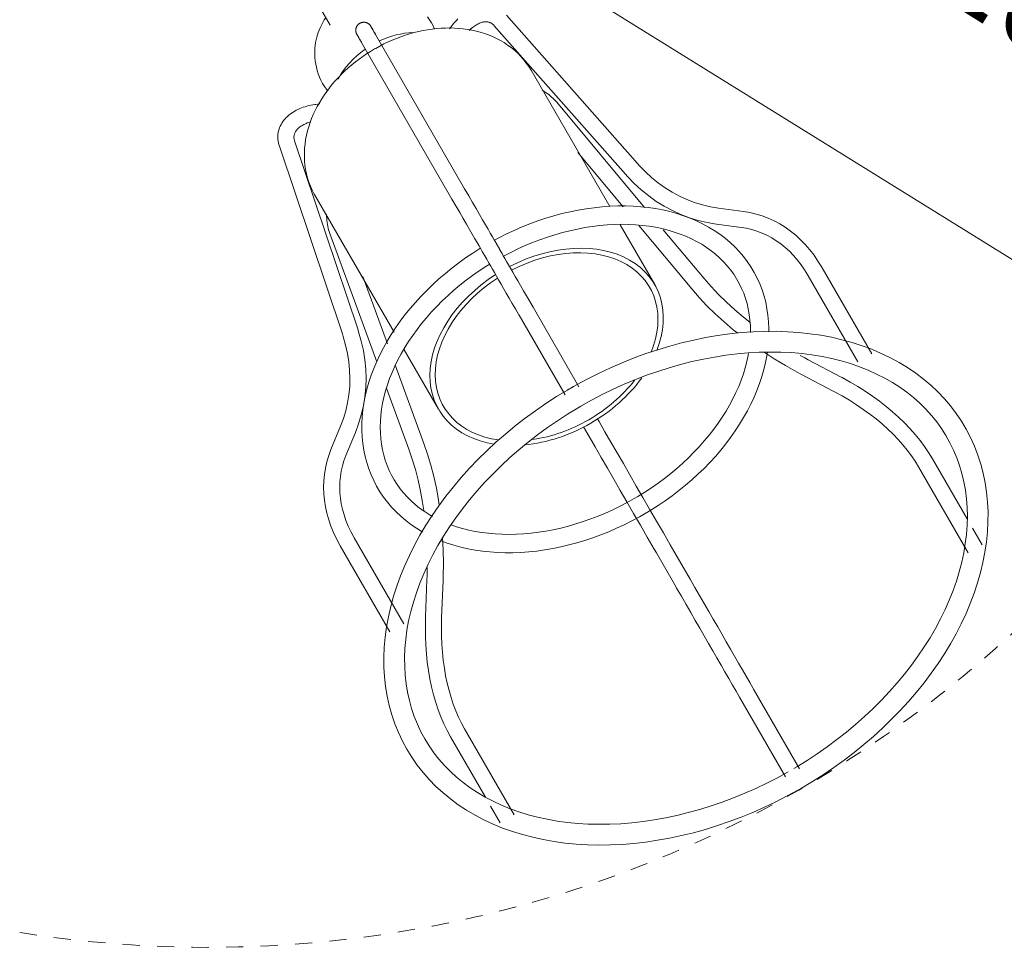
# Model space of a CAD drawing. Header units: millimetres. Extents: x 5734 to 11786, y -2931 to 7544.
# Tile 30 of 41: x 11503 to 11674, y 1908 to 2070. Entities that reach past the tile are written whole.
import ezdxf

# ---------------------------------------------------------------- set-up
doc = ezdxf.new("R2010")
doc.units = ezdxf.units.MM
doc.linetypes.add('Dash', pattern=[6, 3, -3])
doc.layers.add('A-ANNO-DIMS', color=7, linetype='Dash', lineweight=9, true_color=0xd2d2d2)
doc.layers.add('A-ANNO-DIMS-8', color=7, linetype='Continuous', lineweight=9)
doc.layers.add('E-LITE-EQPM', color=7, linetype='Continuous', lineweight=20)
doc.styles.add('Arial_1', font='arial.ttf', dxfattribs={"height": 16})
doc.dimstyles.new('Diameter_-_3mm_Arial_1', dxfattribs={"dimscale": 304.8, "dimtxt": 16.32415, "dimasz": 0, "dimexe": 0.062992, "dimexo": 0, "dimgap": 0.03937, "dimtad": 1, "dimjust": 3, "dimdec": 0, "dimzin": 0, "dimdsep": 46, "dimtxsty": 'Arial_1', "dimblk1": 'NONE', "dimblk2": 'NONE', "dimsah": 1, "dimcen": 0.09, "dimadec": 0, "dimazin": 0, "dimtfac": 1, "dimtdec": 4, "dimtix": 1, "dimtmove": 0, "dimatfit": 2, "dimfxl": 1, "dimtvp": 1, "dimtolj": 1, "dimtzin": 0, "dimarcsym": 2})

# ---------------------------------------------------------------- blocks, each defined once
blk = doc.blocks.new('3371X_LK - LT-513907-Alzado_PDF_kl')
at = {"layer": 'E-LITE-EQPM'}
for p, q in [((7758.78, 2083.58), (7767.34, 2068.74)), ((7820.75, 2044.65), (7797.96, 2070.47)), ((7790.7, 2040.29), (7775.21, 2067.11)), ((7788.52, 2068.63), (7788.07, 2068.06)), ((7795.86, 2068.62), (7818.66, 2042.8)), ((7772.79, 2065.71), (7788.27, 2038.89)), ((7815.93, 2037.17), (7802.24, 2060.87)), ((7765.55, 2055.05), (7764.82, 2054.95)), ((7821.99, 2037.01), (7806.72, 2055.31)), ((7772.12, 2015.93), (7761.16, 2048.58)), ((7758.51, 2047.69), (7769.46, 2015.04)), ((7810.36, 2046.58), (7818.23, 2037.15)), ((7764.68, 2039.18), (7778.44, 2015.34)), ((7839.14, 2036.33), (7834.83, 2036.92)), ((7823.74, 2023.64), (7817.74, 2034.02)), ((7820.95, 2033.9), (7830.16, 2022.86)), ((7832.31, 2024.66), (7825.21, 2033.15)), ((7834.45, 2034.14), (7838.76, 2033.56)), ((7767.26, 2032.52), (7775.45, 2010.2)), ((7793.75, 2029.4), (7794.38, 2028.31)), ((7796.81, 2029.71), (7796.17, 2030.8)), ((7861.46, 2011.61), (7852.83, 2026.55)), ((7777.28, 2013.34), (7773, 2025.01)), ((7850.41, 2025.15), (7859.04, 2010.21)), ((7810.58, 2005.85), (7802.6, 2019.68)), ((7800.17, 2018.28), (7808.16, 2004.45)), ((7780.21, 2012.28), (7786.17, 2001.95)), ((7856.15, 2007.53), (7850.43, 2010.55)), ((7783.64, 1996), (7778.69, 2009.49)), ((7849.12, 2008.08), (7854.84, 2005.06)), ((7777.12, 2005.62), (7781.01, 1995.04)), ((7769.13, 1998.99), (7767.48, 1994.96)), ((7770.07, 1993.9), (7771.72, 1997.93)), ((7869.57, 1991.96), (7878.2, 1977.01)), ((7878.03, 1982.91), (7872, 1993.36)), ((7880.63, 1978.41), (7878.97, 1981.29)), ((7769.1, 1978.21), (7777.73, 1963.26)), ((7780.16, 1964.66), (7771.53, 1979.61)), ((7829.89, 1972.41), (7826.45, 1978.37)), ((7824.02, 1976.97), (7827.46, 1971.01)), ((7784.16, 1972.3), (7783.92, 1965.83)), ((7786.71, 1965.72), (7786.96, 1972.19)), ((7848.91, 1939.46), (7840.93, 1953.29)), ((7838.5, 1951.89), (7846.49, 1938.06)), ((7799.32, 1931.47), (7790.69, 1946.42)), ((7788.27, 1945.02), (7794.31, 1934.55)), ((7795.21, 1932.98), (7796.89, 1930.07))]:
    blk.add_line(p, q, dxfattribs=at)
at = {"layer": 'E-LITE-EQPM', "flags": 128}
for points in [[(7785.46, 2068.03), (7785.21, 2068.58), (7784.93, 2069.12), (7784.62, 2069.65), (7784.27, 2070.16)], [(7766.52, 2069.94), (7766.32, 2069.63), (7766.13, 2069.31), (7765.94, 2068.97), (7765.76, 2068.62), (7765.58, 2068.25), (7765.42, 2067.86), (7765.27, 2067.46), (7765.13, 2067.04), (7765.01, 2066.61), (7764.9, 2066.15), (7764.81, 2065.68), (7764.74, 2065.19), (7764.68, 2064.69), (7764.66, 2064.16), (7764.65, 2063.63), (7764.68, 2063.08), (7764.73, 2062.53), (7764.82, 2061.96), (7764.94, 2061.39), (7765.09, 2060.82), (7765.27, 2060.25), (7765.49, 2059.69), (7765.74, 2059.13), (7766.02, 2058.59), (7766.33, 2058.06), (7766.68, 2057.56), (7766.92, 2057.23)], [(7789.55, 2069.79), (7789.31, 2069.55), (7789.07, 2069.3), (7788.85, 2069.03), (7788.62, 2068.76), (7788.52, 2068.63)], [(7771.97, 2067.12), (7771.95, 2067.17), (7771.92, 2067.22), (7771.9, 2067.27), (7771.88, 2067.32), (7771.86, 2067.38), (7771.84, 2067.43), (7771.83, 2067.48), (7771.81, 2067.54), (7771.8, 2067.59), (7771.8, 2067.65), (7771.79, 2067.7), (7771.79, 2067.76), (7771.79, 2067.82), (7771.79, 2067.87), (7771.79, 2067.93), (7771.79, 2067.98), (7771.8, 2068.04), (7771.81, 2068.09), (7771.82, 2068.15), (7771.84, 2068.2), (7771.85, 2068.26), (7771.87, 2068.31), (7771.89, 2068.36), (7771.92, 2068.41), (7771.94, 2068.46), (7771.97, 2068.51), (7772, 2068.56), (7772.03, 2068.61), (7772.06, 2068.65), (7772.09, 2068.7), (7772.13, 2068.74), (7772.17, 2068.78), (7772.21, 2068.82), (7772.25, 2068.86), (7772.29, 2068.9), (7772.33, 2068.93), (7772.38, 2068.97), (7772.42, 2069), (7772.47, 2069.03), (7772.52, 2069.05), (7772.57, 2069.08), (7772.62, 2069.1), (7772.67, 2069.12), (7772.73, 2069.14), (7772.78, 2069.16), (7772.83, 2069.18), (7772.89, 2069.19), (7772.94, 2069.2), (7773, 2069.21), (7773.05, 2069.22), (7773.11, 2069.22), (7773.17, 2069.22), (7773.22, 2069.22), (7773.28, 2069.22), (7773.33, 2069.21), (7773.39, 2069.21), (7773.44, 2069.2), (7773.5, 2069.19), (7773.55, 2069.17), (7773.61, 2069.16), (7773.66, 2069.14), (7773.71, 2069.12), (7773.76, 2069.1), (7773.81, 2069.07), (7773.86, 2069.05), (7773.91, 2069.02), (7773.96, 2068.99), (7774.01, 2068.96), (7774.05, 2068.92), (7774.09, 2068.89), (7774.14, 2068.85), (7774.18, 2068.81), (7774.21, 2068.77), (7774.25, 2068.73), (7774.29, 2068.69), (7774.32, 2068.64), (7774.35, 2068.59), (7774.38, 2068.55), (7774.4, 2068.52)], [(7795.86, 2068.62), (7795.76, 2068.72), (7795.67, 2068.81), (7795.57, 2068.89), (7795.47, 2068.97), (7795.37, 2069.03), (7795.27, 2069.09), (7795.16, 2069.14), (7795.06, 2069.18), (7794.95, 2069.22), (7794.83, 2069.25), (7794.72, 2069.27), (7794.6, 2069.28), (7794.47, 2069.29), (7794.34, 2069.29), (7794.21, 2069.28), (7794.07, 2069.27), (7793.92, 2069.24), (7793.77, 2069.21), (7793.61, 2069.16), (7793.45, 2069.11), (7793.29, 2069.04), (7793.12, 2068.97), (7792.95, 2068.88), (7792.77, 2068.78), (7792.6, 2068.67), (7792.42, 2068.56), (7792.24, 2068.43), (7792.06, 2068.28), (7791.87, 2068.13), (7791.69, 2067.97), (7791.51, 2067.8)], [(7772.77, 2065.74), (7772.67, 2065.91), (7772.58, 2066.07), (7772.5, 2066.21), (7772.42, 2066.35), (7772.35, 2066.47), (7772.28, 2066.59), (7772.22, 2066.69), (7772.17, 2066.79), (7772.12, 2066.87), (7772.08, 2066.94), (7772.04, 2067), (7772.02, 2067.04), (7772, 2067.08), (7771.98, 2067.11), (7771.97, 2067.12), (7771.97, 2067.12)], [(7771.97, 2067.12), (7771.98, 2067.12), (7771.99, 2067.1), (7772, 2067.07), (7772.03, 2067.03), (7772.06, 2066.98), (7772.09, 2066.91), (7772.14, 2066.84), (7772.19, 2066.75), (7772.24, 2066.66), (7772.3, 2066.55), (7772.37, 2066.43), (7772.45, 2066.3), (7772.53, 2066.16), (7772.61, 2066.01), (7772.71, 2065.85), (7772.79, 2065.71)], [(7775.21, 2067.11), (7775.12, 2067.28), (7775.03, 2067.43), (7774.94, 2067.58), (7774.86, 2067.72), (7774.79, 2067.85), (7774.72, 2067.96), (7774.66, 2068.07), (7774.6, 2068.17), (7774.55, 2068.25), (7774.51, 2068.32), (7774.48, 2068.39), (7774.45, 2068.44), (7774.43, 2068.47), (7774.41, 2068.5), (7774.4, 2068.52), (7774.4, 2068.52)], [(7774.4, 2068.52), (7774.4, 2068.52), (7774.41, 2068.5), (7774.43, 2068.47), (7774.45, 2068.43), (7774.48, 2068.38), (7774.52, 2068.31), (7774.56, 2068.24), (7774.61, 2068.15), (7774.67, 2068.06), (7774.73, 2067.95), (7774.8, 2067.83), (7774.87, 2067.7), (7774.95, 2067.56), (7775.04, 2067.41), (7775.13, 2067.25), (7775.23, 2067.08)], [(7802.24, 2060.87), (7801.85, 2061.51), (7801.42, 2062.13), (7800.95, 2062.73), (7800.45, 2063.29), (7799.93, 2063.83), (7799.37, 2064.34), (7798.79, 2064.82), (7798.18, 2065.26), (7797.56, 2065.68), (7796.91, 2066.06), (7796.24, 2066.41), (7795.56, 2066.73), (7794.86, 2067.01), (7794.15, 2067.27), (7793.43, 2067.49), (7792.7, 2067.68), (7791.96, 2067.85), (7791.21, 2067.98), (7790.45, 2068.08), (7789.69, 2068.16), (7788.92, 2068.2), (7788.15, 2068.22), (7787.37, 2068.21), (7786.6, 2068.17), (7785.82, 2068.11), (7785.04, 2068.02), (7784.26, 2067.91), (7783.48, 2067.77), (7782.71, 2067.6), (7781.94, 2067.41), (7781.17, 2067.2), (7780.4, 2066.96), (7779.64, 2066.7), (7778.89, 2066.42), (7778.14, 2066.12), (7777.41, 2065.79), (7776.68, 2065.44), (7775.96, 2065.07), (7775.25, 2064.68), (7775.06, 2064.58)], [(7775.06, 2064.58), (7774.36, 2064.16), (7773.68, 2063.73), (7773.01, 2063.28), (7772.36, 2062.8), (7771.72, 2062.32), (7771.09, 2061.81), (7770.48, 2061.29), (7769.89, 2060.75), (7769.32, 2060.19), (7768.76, 2059.62), (7768.23, 2059.04), (7767.71, 2058.44), (7767.22, 2057.82), (7766.74, 2057.2), (7766.29, 2056.56), (7765.87, 2055.91), (7765.46, 2055.24), (7765.09, 2054.57), (7764.74, 2053.88), (7764.41, 2053.19), (7764.11, 2052.48), (7763.85, 2051.77), (7763.61, 2051.05), (7763.4, 2050.32), (7763.22, 2049.59), (7763.08, 2048.84), (7762.97, 2048.1), (7762.89, 2047.35), (7762.85, 2046.6), (7762.85, 2045.85), (7762.89, 2045.1), (7762.96, 2044.35), (7763.07, 2043.6), (7763.22, 2042.86), (7763.41, 2042.14), (7763.65, 2041.42), (7763.92, 2040.71), (7764.23, 2040.03), (7764.58, 2039.36), (7764.68, 2039.18)], [(7806.72, 2055.31), (7806.51, 2055.54), (7806.29, 2055.78), (7806.06, 2056), (7805.82, 2056.22), (7805.57, 2056.43), (7805.31, 2056.64), (7805.04, 2056.84), (7804.76, 2057.03), (7804.47, 2057.22), (7804.17, 2057.39)], [(7758.51, 2047.69), (7758.42, 2047.98), (7758.35, 2048.27), (7758.3, 2048.57), (7758.26, 2048.86), (7758.25, 2049.16), (7758.25, 2049.46), (7758.27, 2049.75), (7758.31, 2050.05), (7758.38, 2050.34), (7758.46, 2050.62), (7758.55, 2050.9), (7758.67, 2051.18), (7758.8, 2051.44), (7758.95, 2051.7), (7759.12, 2051.95), (7759.3, 2052.19), (7759.49, 2052.43), (7759.7, 2052.65), (7759.91, 2052.86), (7760.14, 2053.06), (7760.39, 2053.25), (7760.64, 2053.44), (7760.9, 2053.61), (7761.17, 2053.77), (7761.45, 2053.92), (7761.74, 2054.07), (7762.04, 2054.2), (7762.34, 2054.32), (7762.65, 2054.44), (7762.97, 2054.54), (7763.3, 2054.64), (7763.63, 2054.72), (7763.96, 2054.8), (7764.3, 2054.87), (7764.65, 2054.92), (7764.82, 2054.95)], [(7761.16, 2048.58), (7761.12, 2048.72), (7761.09, 2048.85), (7761.07, 2048.97), (7761.05, 2049.1), (7761.05, 2049.22), (7761.05, 2049.33), (7761.06, 2049.45), (7761.07, 2049.56), (7761.1, 2049.67), (7761.13, 2049.78), (7761.17, 2049.9), (7761.21, 2050.01), (7761.27, 2050.12), (7761.33, 2050.23), (7761.41, 2050.35), (7761.49, 2050.46), (7761.59, 2050.57), (7761.69, 2050.69), (7761.81, 2050.8), (7761.94, 2050.91), (7762.08, 2051.02), (7762.23, 2051.13), (7762.39, 2051.24), (7762.56, 2051.34), (7762.74, 2051.44), (7762.93, 2051.53), (7763.14, 2051.62), (7763.35, 2051.71), (7763.57, 2051.79), (7763.8, 2051.87), (7763.98, 2051.92)], [(7834.83, 2036.92), (7833.41, 2037.16), (7832.02, 2037.49), (7830.66, 2037.9), (7829.34, 2038.4), (7828.04, 2038.99), (7826.79, 2039.66), (7825.57, 2040.42), (7824.38, 2041.26), (7823.24, 2042.19), (7822.14, 2043.2), (7821.08, 2044.29), (7820.75, 2044.65)], [(7834.45, 2034.14), (7832.85, 2034.41), (7831.29, 2034.78), (7829.76, 2035.25), (7828.26, 2035.82), (7826.8, 2036.48), (7825.39, 2037.24), (7824.01, 2038.09), (7822.69, 2039.04), (7821.41, 2040.07), (7820.19, 2041.19), (7819.02, 2042.4), (7818.66, 2042.8)], [(7790.7, 2040.29), (7791.41, 2039.06), (7792.07, 2037.9), (7792.7, 2036.82), (7793.29, 2035.81), (7793.83, 2034.87), (7794.32, 2034.01), (7794.77, 2033.23), (7795.17, 2032.54), (7795.53, 2031.92), (7795.84, 2031.38), (7796.1, 2030.93), (7796.17, 2030.8)], [(7793.75, 2029.4), (7793.5, 2029.83), (7793.21, 2030.34), (7792.87, 2030.93), (7792.48, 2031.6), (7792.04, 2032.36), (7791.56, 2033.19), (7791.04, 2034.1), (7790.47, 2035.09), (7789.85, 2036.15), (7789.2, 2037.29), (7788.5, 2038.49), (7788.27, 2038.89)], [(7843.58, 2015.42), (7843.58, 2016), (7843.53, 2017.16), (7843.42, 2018.3), (7843.25, 2019.43), (7843.02, 2020.54), (7842.73, 2021.63), (7842.39, 2022.7), (7841.99, 2023.74), (7841.53, 2024.76), (7841.02, 2025.74), (7840.45, 2026.7), (7839.83, 2027.62), (7839.15, 2028.51), (7838.43, 2029.36), (7837.65, 2030.17), (7836.83, 2030.95), (7835.96, 2031.68), (7835.05, 2032.38), (7834.09, 2033.03), (7833.1, 2033.63), (7832.06, 2034.19), (7830.99, 2034.71), (7829.88, 2035.18), (7828.74, 2035.6), (7827.57, 2035.98), (7826.37, 2036.31), (7825.15, 2036.59), (7823.89, 2036.83), (7822.62, 2037.02), (7821.32, 2037.16), (7820, 2037.25), (7818.67, 2037.29), (7817.32, 2037.29), (7815.96, 2037.24), (7814.58, 2037.14), (7813.2, 2036.99), (7811.81, 2036.8), (7810.42, 2036.56), (7809.02, 2036.28), (7807.62, 2035.95), (7806.22, 2035.57), (7804.83, 2035.15), (7803.44, 2034.69), (7802.06, 2034.18), (7800.69, 2033.64), (7799.33, 2033.05), (7797.99, 2032.42), (7796.66, 2031.75), (7795.88, 2031.33)], [(7839.14, 2036.33), (7840.25, 2036.14), (7841.35, 2035.89), (7842.42, 2035.56), (7843.46, 2035.16), (7844.48, 2034.7), (7845.47, 2034.17), (7846.43, 2033.58), (7847.35, 2032.92), (7848.24, 2032.2), (7849.09, 2031.42), (7849.91, 2030.58), (7850.68, 2029.68), (7851.42, 2028.73), (7852.11, 2027.72), (7852.77, 2026.67), (7852.83, 2026.55)], [(7767.26, 2032.52), (7767.15, 2032.82), (7767.06, 2033.13), (7766.98, 2033.44), (7766.91, 2033.76), (7766.86, 2034.08), (7766.81, 2034.41), (7766.77, 2034.75), (7766.74, 2035.08), (7766.73, 2035.43), (7766.72, 2035.77), (7766.72, 2035.87)], [(7797.47, 2028.56), (7798.71, 2029.2), (7799.96, 2029.82), (7801.23, 2030.39), (7802.51, 2030.92), (7803.8, 2031.42), (7805.09, 2031.87), (7806.4, 2032.29), (7807.7, 2032.66), (7809, 2032.99), (7810.3, 2033.28), (7811.6, 2033.52), (7812.89, 2033.72), (7814.18, 2033.88), (7815.45, 2034), (7816.71, 2034.07), (7817.96, 2034.1), (7819.18, 2034.08), (7820.39, 2034.02), (7821.58, 2033.91), (7822.75, 2033.77), (7823.89, 2033.58), (7825, 2033.35), (7826.09, 2033.08), (7827.14, 2032.76), (7828.16, 2032.41), (7829.15, 2032.02), (7830.11, 2031.59), (7831.02, 2031.12), (7831.9, 2030.62), (7832.74, 2030.08), (7833.55, 2029.51), (7834.31, 2028.9), (7835.02, 2028.26), (7835.7, 2027.59), (7836.33, 2026.89), (7836.92, 2026.16), (7837.47, 2025.41), (7837.97, 2024.62), (7838.42, 2023.81), (7838.83, 2022.97), (7839.2, 2022.11), (7839.51, 2021.22), (7839.78, 2020.31), (7840, 2019.38), (7840.17, 2018.43), (7840.29, 2017.46), (7840.36, 2016.47), (7840.39, 2015.47), (7840.38, 2015.29)], [(7838.76, 2033.56), (7839.7, 2033.4), (7840.62, 2033.18), (7841.51, 2032.91), (7842.39, 2032.58), (7843.24, 2032.19), (7844.07, 2031.75), (7844.87, 2031.25), (7845.66, 2030.69), (7846.41, 2030.08), (7847.14, 2029.41), (7847.84, 2028.68), (7848.52, 2027.91), (7849.16, 2027.07), (7849.77, 2026.19), (7850.35, 2025.25), (7850.41, 2025.15)], [(7793.39, 2029.9), (7793.37, 2029.88), (7792.11, 2029.09), (7790.88, 2028.25), (7789.68, 2027.39), (7788.5, 2026.49), (7787.36, 2025.57), (7786.24, 2024.61), (7785.17, 2023.63), (7784.12, 2022.62), (7783.12, 2021.58), (7782.15, 2020.53), (7781.22, 2019.45), (7780.34, 2018.35), (7779.5, 2017.24), (7778.7, 2016.11), (7777.95, 2014.96), (7777.24, 2013.8), (7776.59, 2012.63), (7775.98, 2011.44), (7775.43, 2010.25), (7774.92, 2009.06), (7774.47, 2007.86), (7774.07, 2006.65), (7773.73, 2005.45), (7773.44, 2004.25), (7773.21, 2003.04), (7773.03, 2001.85), (7772.91, 2000.66), (7772.85, 1999.48), (7772.84, 1998.3), (7772.9, 1997.14), (7773.01, 1996), (7773.18, 1994.87), (7773.41, 1993.76), (7773.69, 1992.67), (7774.04, 1991.6), (7774.44, 1990.56), (7774.9, 1989.55), (7775.41, 1988.56), (7775.98, 1987.6), (7776.6, 1986.68), (7777.28, 1985.79), (7778, 1984.94), (7778.78, 1984.13), (7779.6, 1983.35), (7780.47, 1982.62), (7781.38, 1981.93), (7782.33, 1981.28), (7783.33, 1980.67), (7783.43, 1980.62)], [(7802.6, 2019.68), (7802.02, 2020.68), (7801.46, 2021.65), (7800.93, 2022.56), (7800.43, 2023.44), (7799.95, 2024.26), (7799.5, 2025.04), (7799.08, 2025.77), (7798.69, 2026.45), (7798.33, 2027.07), (7798, 2027.64), (7797.7, 2028.16), (7797.43, 2028.63), (7797.2, 2029.03), (7796.99, 2029.39), (7796.82, 2029.68), (7796.81, 2029.71)], [(7794.38, 2028.31), (7794.55, 2028.02), (7794.75, 2027.67), (7794.98, 2027.27), (7795.24, 2026.81), (7795.54, 2026.3), (7795.87, 2025.73), (7796.23, 2025.11), (7796.61, 2024.44), (7797.03, 2023.72), (7797.48, 2022.95), (7797.95, 2022.13), (7798.45, 2021.26), (7798.98, 2020.35), (7799.53, 2019.39), (7800.11, 2018.39), (7800.17, 2018.28)], [(7785.13, 1983.34), (7784.52, 1983.68), (7783.68, 1984.22), (7782.88, 1984.79), (7782.12, 1985.4), (7781.4, 1986.04), (7780.73, 1986.71), (7780.09, 1987.41), (7779.5, 1988.14), (7778.96, 1988.9), (7778.46, 1989.68), (7778, 1990.49), (7777.59, 1991.33), (7777.23, 1992.19), (7776.92, 1993.08), (7776.65, 1993.99), (7776.43, 1994.92), (7776.26, 1995.87), (7776.14, 1996.84), (7776.06, 1997.83), (7776.04, 1998.84), (7776.07, 1999.86), (7776.14, 2000.89), (7776.27, 2001.94), (7776.45, 2002.99), (7776.68, 2004.06), (7776.96, 2005.13), (7777.29, 2006.21), (7777.67, 2007.29), (7778.1, 2008.37), (7778.58, 2009.45), (7779.1, 2010.53), (7779.68, 2011.61), (7780.3, 2012.68), (7780.97, 2013.74), (7781.68, 2014.79), (7782.43, 2015.83), (7783.23, 2016.85), (7784.07, 2017.87), (7784.95, 2018.86), (7785.87, 2019.83), (7786.82, 2020.79), (7787.82, 2021.72), (7788.84, 2022.63), (7789.9, 2023.51), (7790.98, 2024.37), (7792.1, 2025.19), (7793.24, 2025.99), (7794.41, 2026.76), (7795.07, 2027.17)], [(7832.31, 2024.66), (7833.52, 2023.27), (7834.81, 2021.9), (7836.19, 2020.55), (7837.64, 2019.23), (7839.17, 2017.94), (7840.26, 2017.07)], [(7830.16, 2022.86), (7831.44, 2021.39), (7832.81, 2019.94), (7834.26, 2018.51), (7835.79, 2017.12), (7837.4, 2015.77), (7838.16, 2015.17)], [(7771.72, 1997.93), (7772.28, 1999.44), (7772.75, 2000.98), (7773.11, 2002.54), (7773.37, 2004.12), (7773.52, 2005.72), (7773.57, 2007.32), (7773.52, 2008.94), (7773.36, 2010.56), (7773.11, 2012.18), (7772.75, 2013.8), (7772.29, 2015.42), (7772.12, 2015.93)], [(7769.13, 1998.99), (7769.63, 2000.34), (7770.04, 2001.7), (7770.36, 2003.08), (7770.59, 2004.48), (7770.73, 2005.9), (7770.77, 2007.32), (7770.72, 2008.76), (7770.59, 2010.2), (7770.36, 2011.66), (7770.03, 2013.12), (7769.62, 2014.58), (7769.46, 2015.04)], [(7849.23, 1936.1), (7851.14, 1937.24), (7853.01, 1938.43), (7854.84, 1939.67), (7856.64, 1940.96), (7858.39, 1942.29), (7860.09, 1943.67), (7861.75, 1945.1), (7863.36, 1946.56), (7864.91, 1948.06), (7866.41, 1949.6), (7867.85, 1951.17), (7869.23, 1952.78), (7870.54, 1954.41), (7871.79, 1956.07), (7872.98, 1957.75), (7874.09, 1959.46), (7875.14, 1961.18), (7876.11, 1962.92), (7877.01, 1964.67), (7877.84, 1966.44), (7878.58, 1968.21), (7879.25, 1969.99), (7879.84, 1971.78), (7880.35, 1973.56), (7880.78, 1975.34), (7881.12, 1977.12), (7881.39, 1978.89), (7881.56, 1980.65), (7881.65, 1982.39), (7881.66, 1984.12), (7881.58, 1985.83), (7881.42, 1987.52), (7881.17, 1989.18), (7880.83, 1990.82), (7880.41, 1992.42), (7879.9, 1993.99), (7879.31, 1995.53), (7878.64, 1997.02), (7877.88, 1998.47), (7877.05, 1999.88), (7876.13, 2001.23), (7875.14, 2002.54), (7874.08, 2003.79), (7872.94, 2004.99), (7871.73, 2006.13), (7870.45, 2007.21), (7869.1, 2008.23), (7867.69, 2009.19), (7866.22, 2010.08), (7864.7, 2010.91), (7863.11, 2011.67), (7861.48, 2012.37), (7859.79, 2013), (7858.06, 2013.55), (7856.28, 2014.04), (7854.46, 2014.46), (7852.61, 2014.81), (7850.72, 2015.09), (7848.79, 2015.29), (7846.84, 2015.43), (7844.86, 2015.5), (7842.85, 2015.49), (7840.83, 2015.41), (7838.78, 2015.27), (7836.73, 2015.05), (7834.66, 2014.77), (7832.59, 2014.41), (7830.51, 2013.99), (7828.42, 2013.49), (7826.35, 2012.94), (7824.27, 2012.31), (7822.2, 2011.62), (7820.15, 2010.87), (7818.11, 2010.05), (7816.08, 2009.18), (7814.08, 2008.24), (7812.1, 2007.25), (7810.15, 2006.19), (7809.63, 2005.9)], [(7810.91, 2002.49), (7812.76, 2003.52), (7814.63, 2004.5), (7816.53, 2005.42), (7818.45, 2006.29), (7820.38, 2007.1), (7822.33, 2007.85), (7824.3, 2008.53), (7826.27, 2009.16), (7828.24, 2009.73), (7830.21, 2010.23), (7832.19, 2010.66), (7834.15, 2011.03), (7836.11, 2011.34), (7838.06, 2011.58), (7839.99, 2011.75), (7841.9, 2011.86), (7843.79, 2011.9), (7845.66, 2011.88), (7847.49, 2011.79), (7849.3, 2011.63), (7851.07, 2011.41), (7852.81, 2011.12), (7854.5, 2010.77), (7856.16, 2010.35), (7857.76, 2009.88), (7859.32, 2009.34), (7860.83, 2008.74), (7862.29, 2008.08), (7863.7, 2007.37), (7865.04, 2006.6), (7866.33, 2005.77), (7867.56, 2004.9), (7868.73, 2003.97), (7869.83, 2002.99), (7870.87, 2001.96), (7871.84, 2000.88), (7872.75, 1999.76), (7873.58, 1998.59), (7874.35, 1997.39), (7875.05, 1996.14), (7875.68, 1994.85), (7876.24, 1993.52), (7876.72, 1992.16), (7877.13, 1990.77), (7877.47, 1989.34), (7877.73, 1987.88), (7877.92, 1986.39), (7878.03, 1984.88), (7878.07, 1983.34), (7878.03, 1981.78), (7877.91, 1980.19), (7877.71, 1978.6), (7877.44, 1976.98), (7877.09, 1975.36), (7876.66, 1973.72), (7876.16, 1972.08), (7875.58, 1970.44), (7874.93, 1968.79), (7874.2, 1967.14), (7873.4, 1965.5), (7872.53, 1963.87), (7871.59, 1962.25), (7870.57, 1960.64), (7869.49, 1959.04), (7868.35, 1957.47), (7867.14, 1955.91), (7865.87, 1954.38), (7864.53, 1952.87), (7863.14, 1951.4), (7861.7, 1949.95), (7860.2, 1948.54), (7858.65, 1947.17), (7857.05, 1945.83), (7855.4, 1944.53), (7853.71, 1943.28), (7851.98, 1942.07), (7850.22, 1940.91), (7848.42, 1939.8), (7847.92, 1939.51)], [(7840.04, 2011.67), (7839.98, 2011.31), (7839.75, 2010.24), (7839.47, 2009.17), (7839.14, 2008.09), (7838.76, 2007.01), (7838.33, 2005.93), (7837.85, 2004.85), (7837.32, 2003.77), (7836.75, 2002.69), (7836.13, 2001.63), (7835.46, 2000.56), (7834.75, 1999.51), (7833.99, 1998.47), (7833.19, 1997.45), (7832.35, 1996.44), (7831.48, 1995.44), (7830.56, 1994.47), (7829.6, 1993.51), (7828.61, 1992.58), (7827.59, 1991.67), (7826.53, 1990.79), (7825.44, 1989.94), (7824.33, 1989.11), (7823.19, 1988.31), (7822.02, 1987.54), (7820.83, 1986.81), (7820.18, 1986.43)], [(7821.78, 1983.66), (7823.06, 1984.42), (7824.31, 1985.22), (7825.55, 1986.05), (7826.75, 1986.91), (7827.93, 1987.81), (7829.07, 1988.74), (7830.18, 1989.69), (7831.26, 1990.68), (7832.31, 1991.68), (7833.31, 1992.72), (7834.28, 1993.77), (7835.21, 1994.85), (7836.09, 1995.95), (7836.93, 1997.07), (7837.73, 1998.2), (7838.48, 1999.34), (7839.18, 2000.5), (7839.84, 2001.68), (7840.44, 2002.86), (7841, 2004.05), (7841.5, 2005.24), (7841.96, 2006.44), (7842.35, 2007.65), (7842.7, 2008.85), (7842.99, 2010.06), (7843.22, 2011.26), (7843.31, 2011.89)], [(7842.74, 2011.85), (7844.52, 2010.71), (7846.47, 2009.54), (7848.47, 2008.42), (7849.12, 2008.08)], [(7849.02, 2011.32), (7849.8, 2010.89), (7850.43, 2010.55)], [(7872, 1993.36), (7871.34, 1994.44), (7870.62, 1995.5), (7869.84, 1996.55), (7869, 1997.59), (7868.1, 1998.6), (7867.14, 1999.59), (7866.13, 2000.57), (7865.07, 2001.52), (7863.95, 2002.45), (7862.79, 2003.35), (7861.58, 2004.23), (7860.32, 2005.08), (7859.02, 2005.9), (7857.68, 2006.69), (7856.3, 2007.45), (7856.15, 2007.53)], [(7808.59, 2005.3), (7806.69, 2004.15), (7804.83, 2002.95), (7803.01, 2001.7), (7801.23, 2000.39), (7799.49, 1999.05), (7797.79, 1997.65), (7796.15, 1996.22), (7794.56, 1994.75), (7793.02, 1993.23), (7791.54, 1991.69), (7790.12, 1990.11), (7788.75, 1988.49), (7787.45, 1986.85), (7786.22, 1985.19), (7785.05, 1983.5), (7783.96, 1981.79), (7782.93, 1980.06), (7781.98, 1978.32), (7781.1, 1976.56), (7780.29, 1974.79), (7779.57, 1973.01), (7778.92, 1971.23), (7778.35, 1969.45), (7777.86, 1967.67), (7777.46, 1965.89), (7777.14, 1964.11), (7776.9, 1962.34), (7776.74, 1960.59), (7776.67, 1958.85), (7776.69, 1957.12), (7776.79, 1955.42), (7776.98, 1953.74), (7777.25, 1952.08), (7777.61, 1950.45), (7778.06, 1948.86), (7778.59, 1947.3), (7779.2, 1945.77), (7779.89, 1944.29), (7780.67, 1942.85), (7781.53, 1941.46), (7782.46, 1940.12), (7783.48, 1938.83), (7784.56, 1937.59), (7785.72, 1936.41), (7786.95, 1935.28), (7788.25, 1934.22), (7789.61, 1933.21), (7791.04, 1932.27), (7792.52, 1931.4), (7794.06, 1930.59), (7795.66, 1929.84), (7797.31, 1929.16), (7799.01, 1928.56), (7800.75, 1928.02), (7802.54, 1927.55), (7804.37, 1927.15), (7806.24, 1926.82), (7808.14, 1926.56), (7810.07, 1926.37), (7812.03, 1926.25), (7814.02, 1926.21), (7816.03, 1926.23), (7818.06, 1926.33), (7820.11, 1926.49), (7822.17, 1926.73), (7824.24, 1927.03), (7826.31, 1927.41), (7828.39, 1927.85), (7830.48, 1928.36), (7832.55, 1928.93), (7834.63, 1929.58), (7836.69, 1930.28), (7838.74, 1931.05), (7840.78, 1931.88), (7842.8, 1932.78), (7844.79, 1933.73), (7846.77, 1934.74), (7848.71, 1935.81), (7849.23, 1936.1)], [(7869.57, 1991.96), (7868.98, 1992.92), (7868.34, 1993.88), (7867.63, 1994.83), (7866.86, 1995.77), (7866.04, 1996.7), (7865.16, 1997.62), (7864.23, 1998.52), (7863.24, 1999.4), (7862.2, 2000.27), (7861.11, 2001.11), (7859.97, 2001.93), (7858.79, 2002.73), (7857.56, 2003.51), (7856.29, 2004.26), (7854.98, 2004.98), (7854.84, 2005.06)], [(7846.94, 1938.94), (7845.09, 1937.92), (7843.2, 1936.96), (7841.3, 1936.05), (7839.38, 1935.2), (7837.43, 1934.41), (7835.48, 1933.67), (7833.52, 1933), (7831.55, 1932.39), (7829.57, 1931.84), (7827.6, 1931.36), (7825.63, 1930.94), (7823.66, 1930.59), (7821.71, 1930.3), (7819.76, 1930.07), (7817.84, 1929.92), (7815.93, 1929.83), (7814.05, 1929.81), (7812.19, 1929.85), (7810.36, 1929.96), (7808.56, 1930.13), (7806.8, 1930.37), (7805.07, 1930.68), (7803.39, 1931.05), (7801.75, 1931.48), (7800.15, 1931.97), (7798.61, 1932.52), (7797.11, 1933.14), (7795.67, 1933.81), (7794.28, 1934.54), (7792.95, 1935.32), (7791.67, 1936.16), (7790.46, 1937.06), (7789.31, 1938), (7788.23, 1938.99), (7787.21, 1940.03), (7786.25, 1941.12), (7785.36, 1942.26), (7784.54, 1943.43), (7783.79, 1944.65), (7783.11, 1945.91), (7782.5, 1947.21), (7781.96, 1948.54), (7781.5, 1949.92), (7781.11, 1951.32), (7780.79, 1952.76), (7780.55, 1954.23), (7780.38, 1955.72), (7780.29, 1957.24), (7780.27, 1958.79), (7780.34, 1960.35), (7780.48, 1961.94), (7780.69, 1963.54), (7780.98, 1965.16), (7781.35, 1966.79), (7781.8, 1968.42), (7782.32, 1970.07), (7782.92, 1971.71), (7783.6, 1973.36), (7784.34, 1975), (7785.16, 1976.64), (7786.05, 1978.27), (7787.02, 1979.89), (7788.05, 1981.5), (7789.15, 1983.09), (7790.31, 1984.66), (7791.54, 1986.21), (7792.82, 1987.74), (7794.17, 1989.23), (7795.58, 1990.7), (7797.04, 1992.14), (7798.55, 1993.54), (7800.12, 1994.9), (7801.73, 1996.23), (7803.39, 1997.51), (7805.09, 1998.76), (7806.82, 1999.95), (7808.6, 2001.1), (7810.41, 2002.2), (7810.91, 2002.49)], [(7826.45, 1978.37), (7825.24, 1980.46), (7824.04, 1982.53), (7822.86, 1984.58), (7821.69, 1986.61), (7820.54, 1988.61), (7819.4, 1990.57), (7818.29, 1992.5), (7817.2, 1994.39), (7816.13, 1996.24), (7815.09, 1998.05), (7814.07, 1999.81), (7813.78, 2000.3)], [(7811.36, 1998.9), (7812.34, 1997.21), (7813.37, 1995.42), (7814.43, 1993.58), (7815.52, 1991.7), (7816.62, 1989.79), (7817.75, 1987.83), (7818.9, 1985.85), (7820.06, 1983.83), (7821.24, 1981.79), (7822.43, 1979.72), (7823.64, 1977.64), (7824.02, 1976.97)], [(7783.64, 1996), (7784.27, 1994.15), (7784.84, 1992.24), (7785.35, 1990.27), (7785.79, 1988.25), (7786.16, 1986.19), (7786.3, 1985.22)], [(7767.48, 1994.96), (7767.08, 1993.9), (7766.76, 1992.83), (7766.51, 1991.74), (7766.33, 1990.63), (7766.22, 1989.52), (7766.19, 1988.4), (7766.22, 1987.27), (7766.33, 1986.14), (7766.51, 1985.01), (7766.76, 1983.88), (7767.08, 1982.75), (7767.47, 1981.63), (7767.93, 1980.52), (7768.45, 1979.42), (7769.04, 1978.32), (7769.1, 1978.21)], [(7770.07, 1993.9), (7769.74, 1993.01), (7769.47, 1992.11), (7769.26, 1991.19), (7769.11, 1990.27), (7769.02, 1989.34), (7768.99, 1988.4), (7769.02, 1987.45), (7769.11, 1986.49), (7769.26, 1985.53), (7769.47, 1984.57), (7769.75, 1983.6), (7770.09, 1982.63), (7770.49, 1981.65), (7770.95, 1980.68), (7771.47, 1979.71), (7771.53, 1979.61)], [(7781.01, 1995.04), (7781.6, 1993.29), (7782.14, 1991.49), (7782.62, 1989.63), (7783.04, 1987.71), (7783.4, 1985.74), (7783.6, 1984.34)], [(7820.18, 1986.43), (7818.96, 1985.74), (7817.72, 1985.1), (7816.46, 1984.49), (7815.2, 1983.91), (7813.92, 1983.38), (7812.63, 1982.89), (7811.33, 1982.43), (7810.03, 1982.02), (7808.73, 1981.64), (7807.43, 1981.31), (7806.12, 1981.02), (7804.83, 1980.78), (7803.53, 1980.58), (7802.25, 1980.42), (7800.98, 1980.31), (7799.72, 1980.23), (7798.47, 1980.21), (7797.24, 1980.22), (7796.03, 1980.28), (7794.85, 1980.39), (7793.68, 1980.53), (7792.54, 1980.72), (7791.43, 1980.95), (7790.34, 1981.23), (7789.29, 1981.54), (7788.37, 1981.86)], [(7786.57, 1979.11), (7787.68, 1978.7), (7788.85, 1978.32), (7790.05, 1977.99), (7791.28, 1977.71), (7792.53, 1977.47), (7793.81, 1977.29), (7795.11, 1977.15), (7796.42, 1977.06), (7797.76, 1977.01), (7799.11, 1977.01), (7800.47, 1977.07), (7801.84, 1977.16), (7803.23, 1977.31), (7804.62, 1977.5), (7806.01, 1977.74), (7807.41, 1978.03), (7808.81, 1978.36), (7810.2, 1978.73), (7811.6, 1979.15), (7812.99, 1979.61), (7814.37, 1980.12), (7815.74, 1980.67), (7817.1, 1981.26), (7818.44, 1981.88), (7819.77, 1982.55), (7821.08, 1983.26), (7821.78, 1983.66)], [(7786.88, 1979.65), (7786.98, 1977.48), (7787.01, 1975.22), (7786.98, 1972.92), (7786.96, 1972.19)], [(7784.2, 1974.47), (7784.18, 1973), (7784.16, 1972.3)], [(7829.89, 1972.41), (7830.71, 1970.99), (7831.52, 1969.58), (7832.33, 1968.18), (7833.12, 1966.81), (7833.91, 1965.45), (7834.68, 1964.11), (7835.44, 1962.8), (7836.18, 1961.52), (7836.9, 1960.26), (7837.61, 1959.03), (7838.3, 1957.83), (7838.98, 1956.67), (7839.63, 1955.54), (7840.26, 1954.45), (7840.86, 1953.4), (7840.93, 1953.29)], [(7838.5, 1951.89), (7837.9, 1952.94), (7837.27, 1954.02), (7836.62, 1955.15), (7835.95, 1956.31), (7835.26, 1957.5), (7834.56, 1958.73), (7833.83, 1959.98), (7833.09, 1961.26), (7832.33, 1962.57), (7831.56, 1963.91), (7830.78, 1965.26), (7829.99, 1966.64), (7829.18, 1968.03), (7828.37, 1969.44), (7827.55, 1970.86), (7827.46, 1971.01)], [(7788.27, 1945.02), (7787.66, 1946.13), (7787.1, 1947.28), (7786.58, 1948.48), (7786.11, 1949.73), (7785.68, 1951.01), (7785.29, 1952.34), (7784.96, 1953.7), (7784.66, 1955.1), (7784.42, 1956.53), (7784.22, 1957.99), (7784.06, 1959.47), (7783.95, 1960.99), (7783.89, 1962.52), (7783.88, 1964.08), (7783.91, 1965.66), (7783.92, 1965.83)], [(7790.69, 1946.42), (7790.15, 1947.41), (7789.64, 1948.45), (7789.18, 1949.54), (7788.74, 1950.67), (7788.35, 1951.85), (7788, 1953.07), (7787.69, 1954.33), (7787.41, 1955.62), (7787.18, 1956.95), (7787, 1958.32), (7786.85, 1959.72), (7786.75, 1961.14), (7786.69, 1962.59), (7786.68, 1964.07), (7786.71, 1965.56), (7786.71, 1965.72)]]:
    blk.add_lwpolyline(points, dxfattribs=at)
at = {"layer": 'E-LITE-EQPM'}
for centre, major_axis, start_param, end_param in [((7778.89, 2057.93), (10.42, 6.01), 0.928895, 1.451345), ((7778.89, 2057.93), (10.42, 6.01), 1.690248, 2.30846), ((7804.95, 2012.8), (18.78, 10.84), 5.561479, 7.788961), ((7804.95, 2012.8), (17.92, 10.34), 5.541088, 7.785818), ((7804.95, 2012.8), (18.78, 10.84), 1.635817, 3.862568), ((7804.95, 2012.8), (17.92, 10.34), 1.63896, 3.880267), ((7804.95, 2012.8), (18.78, 10.84), 4.712389, 5.277494), ((7804.95, 2012.8), (17.92, 10.34), 4.712389, 5.232936), ((7804.95, 2012.8), (18.78, 10.84), 4.137252, 4.712389), ((7804.95, 2012.8), (17.92, 10.34), 4.201179, 4.712389)]:
    blk.add_ellipse(centre, major_axis=major_axis, ratio=0.707107, start_param=start_param, end_param=end_param, dxfattribs=at)
for points in [[(7809.11, 2005.59), (7809.06, 2005.57), (7808.96, 2005.51), (7808.82, 2005.43), (7808.69, 2005.36), (7808.61, 2005.31), (7808.57, 2005.29)], [(7809.65, 2005.91), (7809.61, 2005.89), (7809.53, 2005.84), (7809.4, 2005.76), (7809.26, 2005.68), (7809.16, 2005.62), (7809.11, 2005.59)]]:
    blk.add_open_spline(points, degree=3, dxfattribs=at)
blk = doc.blocks.new('DIMBLOCK13-Alzado_PDF_kl')
at = {"layer": 'A-ANNO-DIMS-8', "color": 8, "true_color": 0x787878, "transparency": 16777216}
for p, q in [((11535.58, 2114.78), (11360.31, 2223.68)), ((11534.3, 2120.29), (11536.87, 2109.28)), ((11530.07, 2113.5), (11541.09, 2116.07)), ((11535.58, 2114.78), (11710.86, 2005.89))]:
    blk.add_line(p, q, dxfattribs=at)
for start, end in [(142.8163, 153.4786), (322.8163, 333.4786)]:
    blk.add_arc((11535.58, 2114.78), 206.35, start, end, dxfattribs=at)
blk.add_ellipse((11579.27, 2087.64), major_axis=(-43.68, 27.14), ratio=0.776615, start_param=4.712389, end_param=6.283185, dxfattribs=at)
at = {"layer": 'A-ANNO-DIMS-8', "color": 0, "transparency": 16777216, "insert": (11604.68, 2128.55), "char_height": 16, "width": 152.1913, "attachment_point": 1, "rotation": 328.1475, "line_spacing_factor": 0.941778, "style": 'Arial_1'}
blk.add_mtext('ø 413 / 16.2"', dxfattribs=at)
blk = doc.blocks.new('_None')

msp = doc.modelspace()

# ---------------------------------------------------------------- linework, layer by layer
at = {"layer": 'A-ANNO-DIMS'}
msp.add_circle((11535.58, 2114.78), 206.35, dxfattribs=at)

# ---------------------------------------------------------------- block references
at = {"layer": 'E-LITE-EQPM'}
msp.add_blockref('3371X_LK - LT-513907-Alzado_PDF_kl', (3789.51, 0), dxfattribs=at)

# ---------------------------------------------------------------- dimensions: what is measured, and where the dimension line sits
at = {"layer": 'A-ANNO-DIMS', "color": 8, "linetype": 'Continuous', "true_color": 0x787878}
dim = msp.add_diameter_dim_2p(p1=(11710.86, 2005.89), p2=(11360.31, 2223.68), dimstyle='Diameter_-_3mm_Arial_1', override={"dimpost": 'ø<>'}, dxfattribs=at)
dim.commit()
dim.dimension.update_dxf_attribs({"geometry": 'DIMBLOCK13-Alzado_PDF_kl', "text_midpoint": (11547.38, 2133.78)})

doc.saveas('drawing.dxf')
